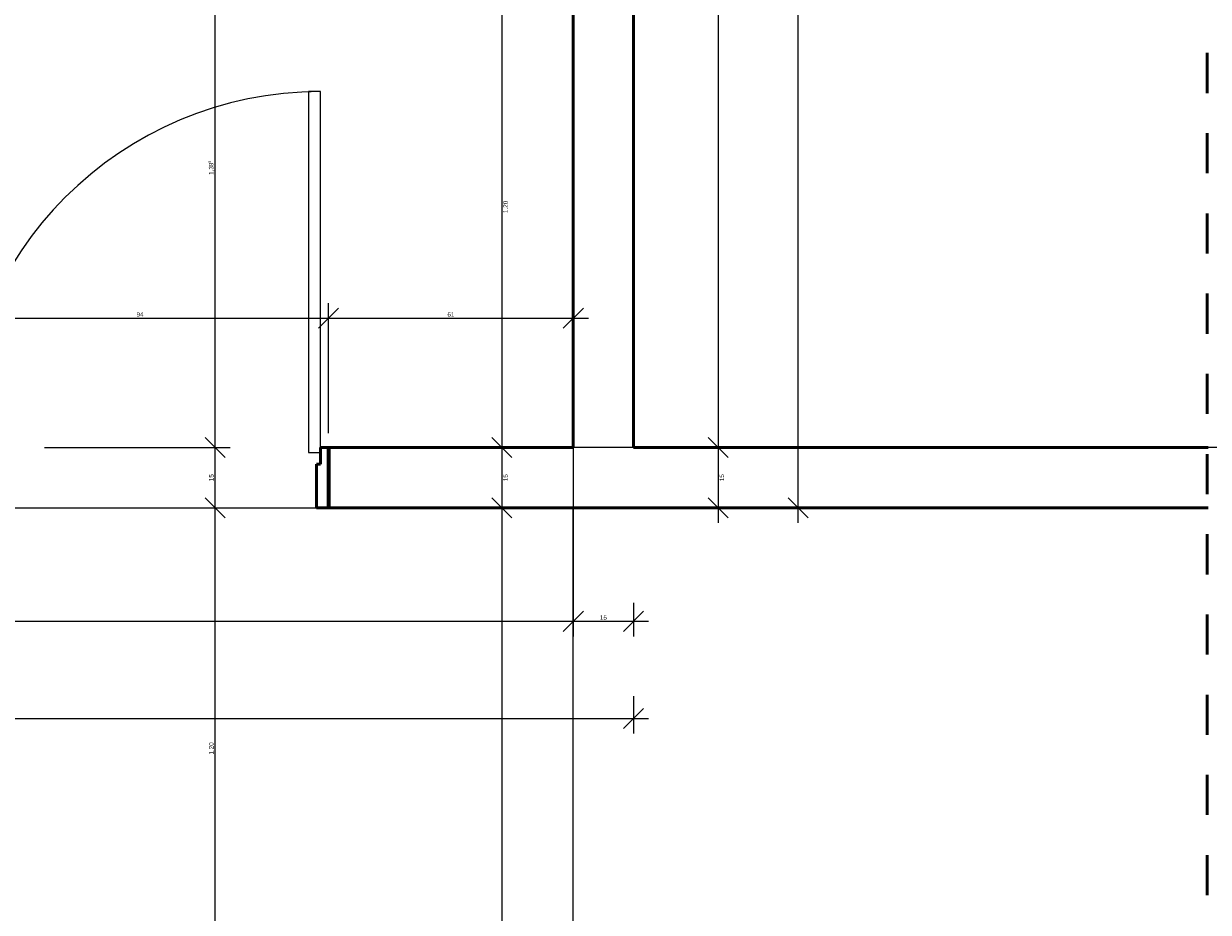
# Model space of a CAD drawing. Header units: metres. Extents: x -69 to 570, y -81 to 66.
# Tile 15 of 33: x -0.14 to 2.82, y -9.13 to -6.91. Entities that reach past the tile are written whole.
import ezdxf

# ---------------------------------------------------------------- set-up
doc = ezdxf.new("R2010")
doc.units = ezdxf.units.M
doc.linetypes.add('_Traço Ponto', pattern=[0.015000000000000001, 0.01, -0.0025, 0, -0.0025])
for name, color, linetype, lineweight in [('A-ANNO-DIMS', 211, 'Continuous', 9), ('A-DETL', 90, 'Continuous', 25), ('A-DOOR', 31, 'Continuous', 25), ('A-FLOR', 192, 'Continuous', 25), ('A-WALL', 113, 'Continuous', 25)]:
    doc.layers.add(name, color=color, linetype=linetype, lineweight=lineweight)
doc.styles.add('Arial_5', font='arial.ttf', dxfattribs={"height": 0.03688248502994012})
doc.dimstyles.new('Diagonal_-_1_50mm_Arial', dxfattribs={"dimscale": 0.3048, "dimtxt": 0.0375, "dimasz": 0.1640419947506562, "dimexe": 0.1230314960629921, "dimexo": 0.0625, "dimgap": 0.01230314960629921, "dimtad": 1, "dimrnd": 0.001, "dimzin": 0, "dimdsep": 46, "dimtxsty": 'Arial_5', "dimblk1": 'OBLIQUE', "dimblk2": 'OBLIQUE', "dimsah": 1, "dimcen": 0.09, "dimdle": 0.1230314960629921, "dimazin": 0, "dimtfac": 1, "dimtdec": 4, "dimtix": 1, "dimtmove": 0, "dimatfit": 3, "dimfxl": 0.2460629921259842, "dimfxlon": 1, "dimtvp": 1, "dimtolj": 1, "dimtzin": 0, "dimarcsym": 2})
doc.dimstyles.new('Diagonal_-_1_50mm_Arial_1', dxfattribs={"dimscale": 0.3048, "dimtxt": 0.0375, "dimasz": 0.1640419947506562, "dimexe": 0.1230314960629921, "dimexo": 0.0625, "dimgap": 0.01230314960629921, "dimtad": 1, "dimdec": 1, "dimlfac": 100, "dimrnd": 0.1, "dimdsep": 46, "dimtxsty": 'Arial_5', "dimblk1": 'OBLIQUE', "dimblk2": 'OBLIQUE', "dimsah": 1, "dimcen": 0.09, "dimdle": 0.1230314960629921, "dimazin": 0, "dimtfac": 1, "dimtdec": 4, "dimtix": 1, "dimtmove": 0, "dimatfit": 3, "dimfxl": 0.2460629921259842, "dimfxlon": 1, "dimtvp": 1, "dimtolj": 1, "dimtzin": 0, "dimarcsym": 2})

# ---------------------------------------------------------------- blocks, each defined once
blk = doc.blocks.new('_Oblique')
at = {"color": 0, "linetype": 'ByBlock', "lineweight": -2}
blk.add_line((-0.5, -0.5), (0.5, 0.5), dxfattribs=at)
blk = doc.blocks.new('DIMBLOCK155-PLANTA BAIXA LAYOUT')
at = {"layer": 'A-ANNO-DIMS', "color": 0, "lineweight": -2, "transparency": 16777216}
for p, q in [((-10.64238340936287, -8.586443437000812), (-10.64238340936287, -8.67989343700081)), ((1.382616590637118, -8.586443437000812), (1.382616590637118, -8.67989343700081)), ((-10.67988340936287, -8.64239343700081), (1.420116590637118, -8.64239343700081))]:
    blk.add_line(p, q, dxfattribs=at)
at = {"layer": 'Defpoints', "color": 0, "transparency": 16777216}
for p in [(-10.64238340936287, -8.567393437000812), (1.382616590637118, -8.567393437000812), (1.382616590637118, -8.64239343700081)]:
    blk.add_point(p, dxfattribs=at)
at = {"layer": 'A-ANNO-DIMS', "color": 0, "lineweight": -2, "transparency": 16777216, "xscale": 0.05, "yscale": 0.05, "zscale": 0.05, "rotation": 180}
blk.add_blockref('_Oblique', (-10.64238340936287, -8.64239343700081), dxfattribs=at)
at = {"layer": 'A-ANNO-DIMS', "color": 0, "lineweight": -2, "transparency": 16777216, "xscale": 0.05, "yscale": 0.05, "zscale": 0.05}
blk.add_blockref('_Oblique', (1.382616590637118, -8.64239343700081), dxfattribs=at)
at = {"layer": 'A-ANNO-DIMS', "color": 0, "transparency": 16777216, "insert": (-4.629883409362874, -8.6164787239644), "char_height": 0.03688248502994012, "attachment_point": 5, "style": 'Arial_5'}
blk.add_mtext('\\A1;\\A1;12,02\\Q;{\\A1;{\\H0.5x;\\S5^ ;}}', dxfattribs=at)

msp = doc.modelspace()

# ---------------------------------------------------------------- linework, layer by layer
at = {"layer": 'A-DETL', "color": 251, "linetype": '_Traço Ponto', "lineweight": 50}
msp.add_line((2.812616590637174, 0.8169356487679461), (2.812616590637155, -11.14206375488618), dxfattribs=at)
at = {"layer": 'A-DOOR', "color": 251}
for p, q in [((0.572616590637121, -7.079463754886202), (0.572616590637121, -7.97946375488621)), ((0.6026165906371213, -7.079463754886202), (0.572616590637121, -7.079463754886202)), ((0.6026165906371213, -7.97946375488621), (0.6026165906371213, -7.079463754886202)), ((0.572616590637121, -7.97946375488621), (0.6026165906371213, -7.97946375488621))]:
    msp.add_line(p, q, dxfattribs=at)
at = {"layer": 'A-DOOR', "color": 251, "lineweight": 50}
for p, q in [((0.602616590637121, -8.00826375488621), (0.602616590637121, -7.967063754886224)), ((0.602616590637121, -7.967063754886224), (0.6226165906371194, -7.967063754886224)), ((0.6226165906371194, -7.967063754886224), (0.6226165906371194, -8.117063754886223)), ((0.5926165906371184, -8.008263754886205), (0.6026165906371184, -8.008263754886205)), ((0.5926165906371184, -8.117063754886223), (0.5926165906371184, -8.00826375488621)), ((0.6226165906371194, -8.117063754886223), (0.5926165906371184, -8.117063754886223))]:
    msp.add_line(p, q, dxfattribs=at)
at = {"layer": 'A-DOOR', "color": 251}
msp.add_arc((0.6026165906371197, -7.9794637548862), 0.8999999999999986, 89.99999999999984, 179.9999999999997, dxfattribs=at)
at = {"layer": 'A-FLOR', "color": 253}
msp.add_line((1.232616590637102, -9.317063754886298), (1.232616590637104, -8.117063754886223), dxfattribs=at)
at = {"layer": 'A-WALL', "color": 251, "lineweight": 50}
for p, q in [((1.232616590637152, -3.617063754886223), (1.232616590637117, -7.967063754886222)), ((1.382616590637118, -7.967063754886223), (1.382616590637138, -5.367063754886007)), ((1.232616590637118, -7.967063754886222), (0.6226165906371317, -7.967063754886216)), ((2.815431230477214, -7.967063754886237), (1.382616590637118, -7.967063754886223)), ((0.6226165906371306, -8.117063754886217), (2.815431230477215, -8.117063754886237))]:
    msp.add_line(p, q, dxfattribs=at)
at = {"layer": 'A-WALL', "color": 251, "lineweight": 70}
msp.add_line((0.6226165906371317, -7.967063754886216), (0.6226165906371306, -8.117063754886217), dxfattribs=at)

# ---------------------------------------------------------------- dimensions: what is measured, and where the dimension line sits
at = {"layer": 'A-ANNO-DIMS'}
for base, p1, p2, text, override in [((1.792929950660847, -0.8920637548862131), (1.717929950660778, -8.117063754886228), (1.717929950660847, -0.892063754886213), '\\A1;7,22\\Q;{\\A1;{\\H0.5x;\\S5^ ;}}', {"dimpost": '<>', "dimfxl": 7.225000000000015}), ((0.3396953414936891, -6.572063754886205), (0.2646953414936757, -7.967063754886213), (0.2646953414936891, -6.572063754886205), '\\A1;1,39\\Q;{\\A1;{\\H0.5x;\\S5^ ;}}', {"dimpost": '<>', "dimfxl": 1.395000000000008})]:
    msp.add_linear_dim(base=base, p1=p1, p2=p2, angle=89.99999999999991, text=text, dimstyle='Diagonal_-_1_50mm_Arial', override=override, dxfattribs=at).render()
for base, p1, p2, dimstyle, override in [((1.593458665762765, -7.967063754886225), (1.668458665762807, -3.617063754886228), (1.668458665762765, -7.967063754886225), 'Diagonal_-_1_50mm_Arial', {"dimpost": '<>', "dimfxl": 4.349999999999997}), ((1.054163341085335, -7.96706375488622), (1.129163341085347, -6.767078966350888), (1.129163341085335, -7.96706375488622), 'Diagonal_-_1_50mm_Arial', {"dimpost": '<>', "dimfxl": 1.199984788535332}), ((0.3396953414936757, -7.967063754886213), (0.2646953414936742, -8.117063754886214), (0.2646953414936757, -7.967063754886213), 'Diagonal_-_1_50mm_Arial_1', {"dimpost": '<>', "dimfxl": 0.1500000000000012}), ((1.054163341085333, -8.11706375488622), (1.129163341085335, -7.96706375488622), (1.129163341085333, -8.11706375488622), 'Diagonal_-_1_50mm_Arial_1', {"dimpost": '<>', "dimfxl": 0.1499999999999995}), ((1.593458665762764, -8.117063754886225), (1.668458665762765, -7.967063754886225), (1.668458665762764, -8.117063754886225), 'Diagonal_-_1_50mm_Arial_1', {"dimpost": '<>', "dimfxl": 0.1499999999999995}), ((0.3396953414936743, -8.117063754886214), (0.4146953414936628, -9.31706375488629), (0.2646953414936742, -8.117063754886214), 'Diagonal_-_1_50mm_Arial', {"dimpost": '<>', "dimfxl": 1.209338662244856}), ((1.054163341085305, -11.1170637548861), (1.129163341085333, -8.11706375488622), (1.129163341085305, -11.1170637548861), 'Diagonal_-_1_50mm_Arial', {"dimpost": '<>', "dimfxl": 2.999999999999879})]:
    msp.add_linear_dim(base=base, p1=p1, p2=p2, angle=89.99999999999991, dimstyle=dimstyle, override=override, dxfattribs=at).render()
for base, p1, p2, override in [((1.23261659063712, -7.644672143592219), (0.62261659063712, -7.719672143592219), (1.23261659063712, -7.569672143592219), {"dimpost": '<>', "dimfxl": 0.6281719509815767}), ((0.62261659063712, -7.644672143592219), (-0.3173834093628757, -7.719672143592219), (0.62261659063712, -7.719672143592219), {"dimpost": '<>', "dimfxl": 0.9399999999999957}), ((1.382616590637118, -8.400178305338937), (1.232616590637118, -8.325178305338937), (1.382616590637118, -8.325178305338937), {"dimpost": '<>', "dimfxl": 0.1499999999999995})]:
    msp.add_linear_dim(base=base, p1=p1, p2=p2, dimstyle='Diagonal_-_1_50mm_Arial_1', override=override, dxfattribs=at).render()
msp.add_linear_dim(base=(1.232616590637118, -8.400178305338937), p1=(-3.242383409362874, -8.325178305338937), p2=(1.232616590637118, -8.325178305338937), text='\\A1;4,47\\Q;{\\A1;{\\H0.5x;\\S5^ ;}}', dimstyle='Diagonal_-_1_50mm_Arial', override={"dimpost": '<>', "dimfxl": 4.474999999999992}, dxfattribs=at).render()
dim = msp.add_linear_dim(base=(1.382616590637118, -8.64239343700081), p1=(-10.64238340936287, -8.567393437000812), p2=(1.382616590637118, -8.567393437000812), text='\\A1;12,02\\Q;{\\A1;{\\H0.5x;\\S5^ ;}}', dimstyle='Diagonal_-_1_50mm_Arial', override={"dimpost": '<>', "dimfxl": 12.02499999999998}, dxfattribs=at)
dim.commit()
dim.dimension.update_dxf_attribs({"geometry": 'DIMBLOCK155-PLANTA BAIXA LAYOUT', "text_midpoint": (-4.629883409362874, -8.6164787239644)})

doc.saveas('drawing.dxf')
